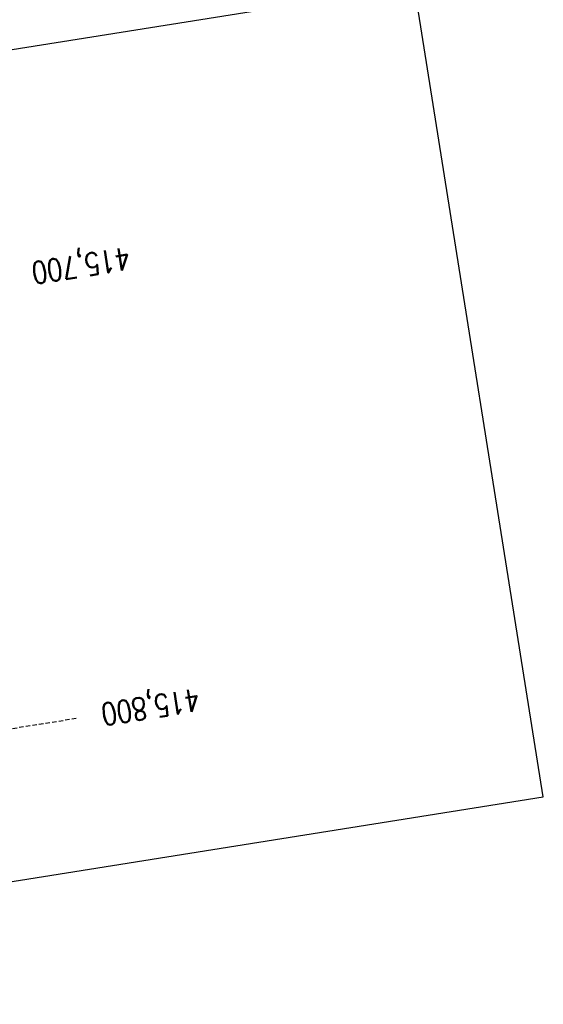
# Model space of a CAD drawing. Extents: x 447693 to 448165, y 439527 to 440695.
# Tile 3 of 16: x 448047 to 448165, y 439527 to 439749. Entities that reach past the tile are written whole.
import ezdxf

# ---------------------------------------------------------------- set-up
doc = ezdxf.new("R2010")
doc.units = 0
doc.header["$LTSCALE"] = 2
doc.header["$MEASUREMENT"] = 0
doc.linetypes.add('AUSGEZOGEN', pattern=[0])
doc.linetypes.add('GESTRICHELT', pattern=[0.75, 0.5, -0.25])
doc.layers.get('0').update_dxf_attribs({"linetype": 'AUSGEZOGEN'})
for name, color, linetype in [('HEKTOM', 250, 'GESTRICHELT'), ('Planeinteilung', 6, 'CONTINUOUS'), ('RAHMEN', 250, 'AUSGEZOGEN')]:
    doc.layers.add(name, color=color, linetype=linetype)
doc.styles.add('ROMANS', font='romans.shx', dxfattribs={"width": 0.8})

# ---------------------------------------------------------------- blocks, each defined once
blk = doc.blocks.new('1135297')
for p, q in [((1135, 297), (0, 297)), ((1135, 0), (1135, 297))]:
    blk.add_line(p, q)
at = {"layer": 'RAHMEN'}
blk.add_line((950, 5), (950, 292), dxfattribs=at)

msp = doc.modelspace()

# ---------------------------------------------------------------- linework, layer by layer
at = {"layer": 'HEKTOM'}
msp.add_line((448019.97, 439585.16), (448059.47, 439591.44), dxfattribs=at)

# ---------------------------------------------------------------- block references
at = {"layer": 'Planeinteilung', "linetype": 'Continuous', "rotation": 279.0411497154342}
msp.add_blockref('1135297', (447692.94, 440647.94), dxfattribs=at)

# ---------------------------------------------------------------- texts
at = {"layer": 'HEKTOM', "style": 'ROMANS', "width": 0.8}
for s, p in [('415,700', (448071.15, 439697.55)), ('415,800', (448086.82, 439598.17))]:
    msp.add_text(s, height=5, rotation=189.0411, dxfattribs=at).set_placement(p)

doc.saveas('drawing.dxf')
